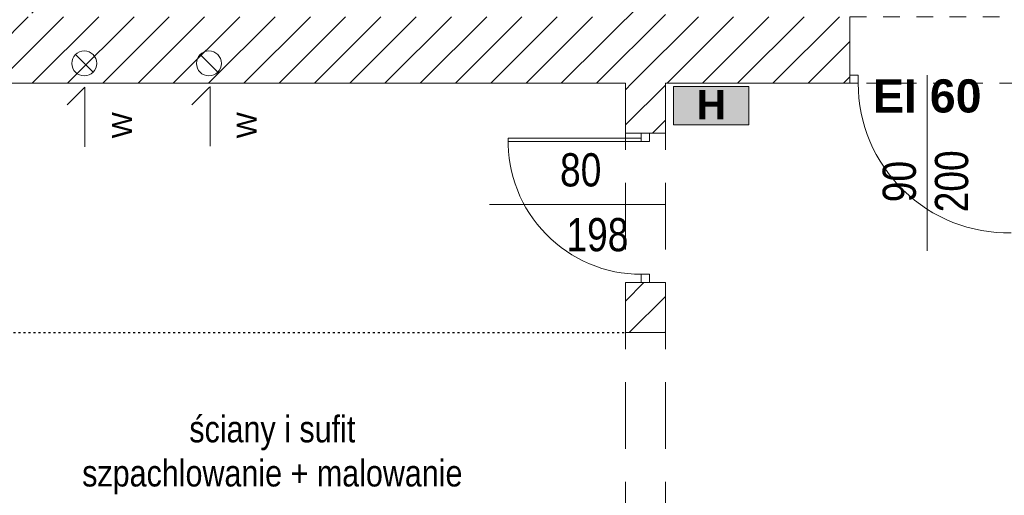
# Model space of a CAD drawing. Header units: millimetres. Extents: x -44596 to 32114, y 34976 to 82978.
# Tile 27 of 63: x 25013 to 25605, y 56592 to 56879. Entities that reach past the tile are written whole.
import ezdxf

# ---------------------------------------------------------------- set-up
doc = ezdxf.new("R2010")
doc.units = ezdxf.units.MM
doc.header["$MEASUREMENT"] = 0
for name, pattern in [('ACAD_ISO02W100', [60, 40, -20]), ('ACAD_ISO03W100', [3, 1.2, -1.8]), ('Dashed-002', [20, 10, -10])]:
    doc.linetypes.add(name, pattern=pattern)
for name, color, linetype in [('311-RS', 7, 'Continuous'), ('499-Wymiary i opisy', 7, 'Continuous'), ('500-opisy p.poż', 7, 'Continuous'), ('MF_AREA_BLOCK', 7, 'Continuous'), ('MF_KRESKOWANIE', 7, 'Continuous'), ('MF_OKNA', 7, 'Continuous'), ('MF_OPISY', 7, 'Continuous'), ('MF_przerywana', 7, 'Continuous'), ('MF_SCIANY_DZIAL', 7, 'Continuous'), ('MF_SCIANY_KONSTR', 7, 'Continuous'), ('MF_WIDOK', 7, 'Continuous')]:
    doc.layers.add(name, color=color, linetype=linetype)
doc.styles.add('GENERATED_STYLE_2', font='txt')
doc.styles.add('GENERATED_STYLE_4', font='txt')
doc.styles.add('GENERATED_STYLE_5', font='txt')
doc.dimstyles.new('GENERATED_STYLE__3', dxfattribs={"dimtxt": 16, "dimasz": 6.08, "dimexe": 0.18, "dimexo": 0.0625, "dimgap": 0.09, "dimtad": 1, "dimtih": 1, "dimtoh": 1, "dimdec": 0, "dimzin": 0, "dimdsep": 46, "dimtxsty": 'GENERATED_STYLE_4', "dimblk": 'ARROWHEAD_2', "dimblk1": 'ARROWHEAD_2', "dimblk2": 'ARROWHEAD_2', "dimcen": 0.09, "dimse1": 1, "dimse2": 1, "dimclrd": 7, "dimclre": 7, "dimclrt": 7, "dimadec": 0, "dimazin": 0, "dimtfac": 1, "dimtdec": 4, "dimtmove": 0, "dimatfit": 3, "dimfxl": 1, "dimtolj": 1, "dimtzin": 0, "dimarcsym": 0})
pattern_1 = [(45, (5608535.791, 4486378.817), (-10.606601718, 10.606601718), [])]

# ---------------------------------------------------------------- blocks, each defined once
blk = doc.blocks.new('ARROWHEAD_2')
at = {"color": 0, "linetype": 'Continuous', "lineweight": 0}
for p, q in [((0, 0), (-1, 0)), ((-0.378, -0.655), (0.378, 0.655))]:
    blk.add_line(p, q, dxfattribs=at)
blk = doc.blocks.new('*D106')
at = {"layer": '499-Wymiary i opisy', "color": 7, "linetype": 'Continuous', "lineweight": -2}
blk.add_line((24781.27, 56514.11), (25671.11, 56514.11), dxfattribs=at)
at = {"layer": 'Defpoints', "color": 0}
for p in [(25677.19, 56696.49), (25677.19, 56514.11), (24775.19, 56420.49)]:
    blk.add_point(p, dxfattribs=at)
at = {"layer": '499-Wymiary i opisy', "color": 7, "lineweight": -2, "xscale": 6.080000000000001, "yscale": 6.080000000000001, "zscale": 6.080000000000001, "rotation": 180}
blk.add_blockref('ARROWHEAD_2', (24775.19, 56514.11), dxfattribs=at)
at = {"layer": '499-Wymiary i opisy', "color": 7, "lineweight": -2, "xscale": 6.080000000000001, "yscale": 6.080000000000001, "zscale": 6.080000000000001}
blk.add_blockref('ARROWHEAD_2', (25677.19, 56514.11), dxfattribs=at)
at = {"layer": '499-Wymiary i opisy', "color": 7, "lineweight": 13, "insert": (25218.89, 56522.37), "char_height": 16, "attachment_point": 5, "style": 'GENERATED_STYLE_4'}
blk.add_mtext('\\A1;902', dxfattribs=at)

msp = doc.modelspace()

# ---------------------------------------------------------------- hatches: boundary and pattern name
at = {"layer": 'MF_KRESKOWANIE', "linetype": 'Continuous', "lineweight": 13}
h = msp.add_hatch(dxfattribs=at)
h.set_pattern_fill('bloczki_ceramiczne', color=251, style=0, pattern_type=2)
h.set_pattern_definition(pattern_1)
h.paths.add_polyline_path([(24763.19, 57052.49), (24763.19, 57033.49), (24775.19, 57033.49), (24777.19, 57033.49), (24777.19, 56840.49), (24801.19, 56840.49), (25377.19, 56840.49), (25512.19, 56840.49), (25512.19, 56880.49), (25401.19, 56880.49), (25401.19, 56911.95), (25401.19, 57188.49), (25471.19, 57188.49), (25491.19, 57188.49), (25491.19, 57228.49), (25401.19, 57228.49), (25401.19, 57330.49), (25251.19, 57330.49), (25251.19, 57290.49), (25271.19, 57290.49), (25271.19, 57227.49), (25277.19, 57227.49), (25277.19, 57290.49), (25361.19, 57290.49), (25361.19, 57188.49), (25361.19, 57150.49), (25277.19, 57150.49), (25277.19, 57157.49), (25271.19, 57157.49), (25271.19, 57150.49), (25243.19, 57150.49), (25243.19, 57137.49), (25249.19, 57137.49), (25249.19, 57144.49), (25361.19, 57144.49), (25361.19, 57060.49), (25249.19, 57060.49), (25249.19, 57067.49), (25243.19, 57067.49), (25243.19, 57047.49), (25249.19, 57047.49), (25249.19, 57054.49), (25361.19, 57054.49), (25361.19, 56970.49), (25249.19, 56970.49), (25249.19, 56977.49), (25243.19, 56977.49), (25243.19, 56957.49), (25249.19, 56957.49), (25249.19, 56964.49), (25361.19, 56964.49), (25361.19, 56880.49), (25249.19, 56880.49), (25249.19, 56887.49), (25243.19, 56887.49), (25243.19, 56880.49), (25144.19, 56880.49), (25144.19, 56887.49), (25138.19, 56887.49), (25138.19, 56880.49), (25026.19, 56880.49), (25026.19, 56964.49), (25138.19, 56964.49), (25138.19, 56957.49), (25144.19, 56957.49), (25144.19, 56977.49), (25138.19, 56977.49), (25138.19, 56970.49), (25026.19, 56970.49), (25026.19, 57054.49), (25138.19, 57054.49), (25138.19, 57047.49), (25144.19, 57047.49), (25144.19, 57067.49), (25138.19, 57067.49), (25138.19, 57060.49), (25026.19, 57060.49), (25026.19, 57144.49), (25138.19, 57144.49), (25138.19, 57137.49), (25144.19, 57137.49), (25144.19, 57150.49), (25130.19, 57150.49), (25130.19, 57290.49), (25171.19, 57290.49), (25171.19, 57330.49), (25001.19, 57330.49), (25001.19, 57290.49), (25034.19, 57290.49), (25034.19, 57227.49), (25040.19, 57227.49), (25040.19, 57290.49), (25124.19, 57290.49), (25124.19, 57150.49), (25040.19, 57150.49), (25040.19, 57157.49), (25034.19, 57157.49), (25034.19, 57150.49), (25020.19, 57150.49), (25020.19, 56880.49), (24921.19, 56880.49), (24921.19, 56887.49), (24915.19, 56887.49), (24915.19, 56880.49), (24801.19, 56880.49), (24801.19, 56964.49), (24915.19, 56964.49), (24915.19, 56957.49), (24921.19, 56957.49), (24921.19, 56977.49), (24915.19, 56977.49), (24915.19, 56970.49), (24801.19, 56970.49), (24801.19, 57054.49), (24915.19, 57054.49), (24915.19, 57047.49), (24921.19, 57047.49), (24921.19, 57067.49), (24915.19, 57067.49), (24915.19, 57060.49), (24801.19, 57060.49), (24801.19, 57144.49), (24915.19, 57144.49), (24915.19, 57137.49), (24921.19, 57137.49), (24921.19, 57150.49), (24893.19, 57150.49), (24893.19, 57157.49), (24887.19, 57157.49), (24887.19, 57150.49), (24801.19, 57150.49), (24801.19, 57290.49), (24887.19, 57290.49), (24887.19, 57227.49), (24893.19, 57227.49), (24893.19, 57290.49), (24921.19, 57290.49), (24921.19, 57330.49), (24801.19, 57330.49), (24801.19, 57450.49), (24921.19, 57450.49), (24921.19, 57490.49), (24801.19, 57490.49), (24801.19, 57795.49), (24801.19, 58644.49), (25300.18, 58644.49), (25101.19, 58684.49), (25103.19, 58684.49), (25103.19, 59169.49), (25661.19, 59169.49), (25661.19, 58986.49), (25701.19, 58986.49), (25701.19, 59289.49), (25661.19, 59289.49), (25661.19, 59209.49), (25103.19, 59209.49), (25103.19, 59694.49), (25661.19, 59694.49), (25661.19, 59369.49), (25701.19, 59369.49), (25701.19, 59544.49), (25944.19, 59544.49), (25961.19, 59544.49), (25961.19, 59369.49), (26001.19, 59369.49), (26001.19, 59544.49), (26381.19, 59544.49), (26381.19, 59536.99), (26381.19, 59526.99), (26421.19, 59536.99), (26421.19, 59544.49), (26575.19, 59544.49), (26575.19, 59486.99), (26615.19, 59486.99), (26615.19, 59584.49), (26577.19, 59584.49), (26001.19, 59584.49), (25734.19, 59584.49), (25715.19, 59584.49), (25715.19, 59734.49), (25677.19, 59734.49), (25063.19, 59734.49), (25063.19, 58703.49), (25063.19, 58684.49), (24763.19, 58684.49), (24763.19, 58370.49), (24763.19, 58340.49)])
h = msp.add_hatch(dxfattribs=at)
h.set_pattern_fill('bloczki_ceramiczne', color=251, style=0, pattern_type=2)
h.set_pattern_definition(pattern_1)
h.paths.add_polyline_path([(25401.19, 56810.49), (25401.19, 56840.49), (25377.19, 56840.49), (25377.19, 56810.49)])
msp.add_hatch(color=251, dxfattribs=at).paths.add_polyline_path([(25406.19, 56838.49), (25451.46, 56838.49), (25451.46, 56815.43), (25406.19, 56815.43)])
h = msp.add_hatch(dxfattribs=at)
h.set_pattern_fill('bloczki_ceramiczne', color=251, style=0, pattern_type=2)
h.set_pattern_definition(pattern_1)
h.paths.add_polyline_path([(25377.19, 56718.97), (25377.19, 56690.49), (25401.19, 56690.49), (25401.19, 56720.49), (25377.19, 56720.49)])

# ---------------------------------------------------------------- linework, layer by layer
at = {"layer": 'MF_AREA_BLOCK', "color": 251, "linetype": 'Continuous', "lineweight": 13}
for p, q in [((25046.39, 56857.8), (25057, 56847.19)), ((25121.39, 56857.8), (25132, 56847.19)), ((25052.06, 56838.13), (25041.46, 56827.53)), ((25052.1, 56838.12), (25052.1, 56802.33)), ((25127.06, 56838.13), (25116.46, 56827.53)), ((25127.46, 56838.49), (25127.46, 56802.7))]:
    msp.add_line(p, q, dxfattribs=at)
for centre in [(25051.69, 56852.49), (25126.69, 56852.49)]:
    msp.add_circle(centre, 7.5, dxfattribs=at)
at = {"layer": 'MF_OKNA', "color": 251, "linetype": 'Continuous', "lineweight": 13}
for p, q in [((25512.19, 56840.49), (25512.19, 56845.49)), ((25512.19, 56845.49), (25517.19, 56845.49)), ((25517.19, 56845.49), (25517.19, 56840.49)), ((25558.72, 56845.49), (25558.72, 56739.69)), ((25517.19, 56840.49), (25512.19, 56840.49)), ((25386.69, 56805.49), (25386.69, 56810.49)), ((25389.19, 56810.49), (25391.69, 56810.49)), ((25391.69, 56810.49), (25391.69, 56805.49)), ((25386.69, 56805.49), (25306.69, 56805.49)), ((25386.69, 56807.49), (25306.72, 56807.49)), ((25391.69, 56805.49), (25386.69, 56805.49)), ((25295.39, 56767.58), (25401.19, 56767.58)), ((25391.69, 56725.49), (25386.69, 56725.49)), ((25386.69, 56725.49), (25386.69, 56720.49)), ((25391.69, 56720.49), (25391.69, 56725.49)), ((25389.19, 56720.49), (25391.69, 56720.49))]:
    msp.add_line(p, q, dxfattribs=at)
for centre, radius, start, end in [((25607.19, 56840.49), 90, 180, 271.27334), ((25386.69, 56805.49), 80, 178.56746, 270)]:
    msp.add_arc(centre, radius, start, end, dxfattribs=at)
at = {"layer": 'MF_przerywana', "color": 251, "linetype": 'ACAD_ISO02W100', "lineweight": 13}
for p, q in [((25377.19, 56840.49), (25377.19, 56420.49)), ((25401.19, 56840.49), (25401.19, 56420.49))]:
    msp.add_line(p, q, dxfattribs=at)
at = {"layer": 'MF_przerywana', "color": 251, "linetype": 'Dashed-002', "lineweight": 13, "flags": 128}
msp.add_lwpolyline([(25612.19, 56840.49), (25512.19, 56840.49), (25512.19, 56880.49), (25612.19, 56880.49)], close=True, dxfattribs=at)
at = {"layer": 'MF_SCIANY_DZIAL', "color": 251, "linetype": 'ACAD_ISO03W100', "lineweight": 25}
msp.add_line((24775.19, 56690.49), (25377.19, 56690.49), dxfattribs=at)
at = {"layer": 'MF_SCIANY_KONSTR', "color": 251, "linetype": 'Continuous', "lineweight": 13}
for p, q in [((25512.19, 56840.49), (25512.19, 56880.49)), ((24801.19, 56840.49), (25377.19, 56840.49)), ((25377.19, 56810.49), (25377.19, 56840.49)), ((25401.19, 56840.49), (25512.19, 56840.49)), ((25401.19, 56840.49), (25401.19, 56810.49)), ((25401.19, 56810.49), (25377.19, 56810.49)), ((25401.19, 56720.49), (25377.19, 56720.49)), ((25377.19, 56690.49), (25377.19, 56718.97)), ((25401.19, 56720.49), (25401.19, 56690.49)), ((25401.19, 56690.49), (25377.19, 56690.49))]:
    msp.add_line(p, q, dxfattribs=at)
at = {"layer": 'MF_WIDOK', "color": 251, "linetype": 'Continuous', "lineweight": 13, "flags": 128}
msp.add_lwpolyline([(25406.19, 56838.49), (25451.46, 56838.49), (25451.46, 56815.43), (25406.19, 56815.43)], close=True, dxfattribs=at)

# ---------------------------------------------------------------- texts
at = {"layer": '311-RS', "color": 251, "linetype": 'Continuous', "lineweight": 13, "insert": (25164.81, 56640.33), "char_height": 16, "attachment_point": 2, "line_spacing_factor": 0.996429, "style": 'GENERATED_STYLE_4'}
msp.add_mtext('\\A1;{\\pqc;\\fArial Narrow|b0|i0|c238|p34;ściany i sufit\\P\\pqc;\\fArial Narrow|b0|i0|c238|p34;szpachlowanie + malowanie}', dxfattribs=at)
at = {"layer": '500-opisy p.poż', "color": 251, "linetype": 'Continuous', "lineweight": 13, "insert": (25558.72, 56842.91), "char_height": 20, "attachment_point": 2, "style": 'GENERATED_STYLE_5'}
msp.add_mtext('\\A1;{\\pqc;\\fArial|b1|i0|c238|p38;EI 60}', dxfattribs=at)
at = {"layer": 'MF_AREA_BLOCK', "color": 251, "linetype": 'Continuous', "lineweight": 40, "char_height": 12, "attachment_point": 3, "rotation": 90, "style": 'GENERATED_STYLE_2'}
for insert in [(25068.33, 56823.16), (25143.33, 56823.16)]:
    msp.add_mtext('\\A1;{\\pqr;\\fArial|b0|i0|c238|p38;W}', dxfattribs=dict(at, insert=insert))
at = {"layer": 'MF_OKNA', "color": 251, "linetype": 'Continuous', "lineweight": 13, "char_height": 20, "attachment_point": 4, "style": 'GENERATED_STYLE_2'}
for s, insert in [('\\A1;{\\W0.800000x;\\pql;\\fArial|b0|i0|c238|p38;80}', (25337.85, 56788.27)), ('\\A1;{\\W0.800000x;\\pql;\\fArial|b0|i0|c238|p38;198}', (25341.69, 56749.24))]:
    msp.add_mtext(s, dxfattribs=dict(at, insert=insert))
at = {"layer": 'MF_OKNA', "color": 251, "linetype": 'Continuous', "lineweight": 13, "char_height": 20, "attachment_point": 4, "rotation": 90, "style": 'GENERATED_STYLE_2'}
for s, insert in [('\\A1;{\\W0.800000x;\\pql;\\fArial|b0|i0|c238|p38;200}', (25573.46, 56762.84)), ('\\A1;{\\W0.800000x;\\pql;\\fArial|b0|i0|c238|p38;90}', (25542.03, 56768.91))]:
    msp.add_mtext(s, dxfattribs=dict(at, insert=insert))
at = {"layer": 'MF_OPISY', "color": 251, "linetype": 'Continuous', "lineweight": 13, "insert": (25428.82, 56827.65), "char_height": 17.5, "attachment_point": 5, "style": 'GENERATED_STYLE_5'}
msp.add_mtext('\\A1;{\\pqc;\\fArial|b1|i0|c238|p38;H}', dxfattribs=at)

# ---------------------------------------------------------------- dimensions: what is measured, and where the dimension line sits
at = {"layer": '499-Wymiary i opisy', "color": 251, "linetype": 'Continuous', "lineweight": 13}
dim = msp.add_linear_dim(base=(25677.19, 56514.11), p1=(24775.19, 56420.49), p2=(25677.19, 56696.49), dimstyle='GENERATED_STYLE__3', dxfattribs=at)
dim.commit()
dim.dimension.update_dxf_attribs({"geometry": '*D106', "text_midpoint": (25218.89, 56514.11), "dimtype": 160})

doc.saveas('drawing.dxf')
